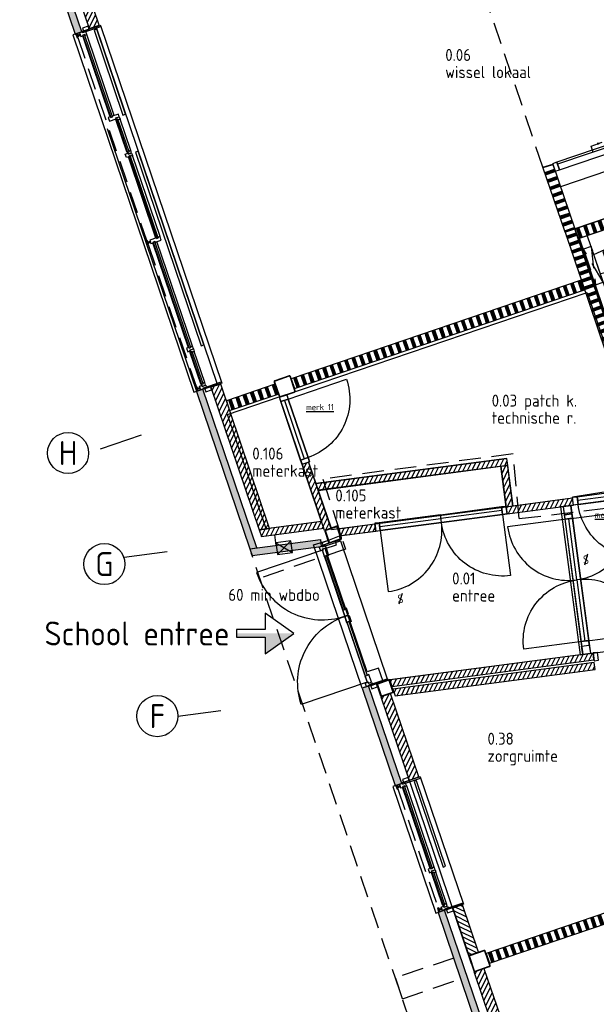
# Model space of a CAD drawing. Header units: millimetres. Extents: x -11937 to 214890, y -181324 to 108665.
# Tile 4 of 47: x 35093 to 43517, y -151265 to -136895. Entities that reach past the tile are written whole.
import ezdxf
from ezdxf.enums import TextEntityAlignment as Align
from ezdxf.xclip import XClip

# ---------------------------------------------------------------- set-up
doc = ezdxf.new("R2010")
doc.units = ezdxf.units.MM
doc.header["$LTSCALE"] = 100
doc.header["$XCLIPFRAME"] = 2
for name, pattern in [('082403 X-ref$0$DASHDOT2', [12.7, 6.35, -3.175, 0, -3.175]), ('082403 X-ref$0$DASHED2', [9.525, 6.35, -3.175]), ('082403 X-ref$0$HIDDEN2', [4.7625, 3.175, -1.5875])]:
    doc.linetypes.add(name, pattern=pattern)
for name, color, linetype in [('082403 X-ref$0$Alg-Dik-Az', 253, 'Continuous'), ('082403 X-ref$0$Alg-Dun-Az', 253, 'Continuous'), ('082403 X-ref$0$Beveilig-Alg-Txt', 253, 'Continuous'), ('082403 X-ref$0$Beveilig-Dik-Az', 1, '082403 X-ref$0$HIDDEN2'), ('082403 X-ref$0$bib', 253, 'Continuous'), ('082403 X-ref$0$BiKoz-Draai-Az', 253, 'Continuous'), ('082403 X-ref$0$BiKoz-Hout-Az', 253, 'Continuous'), ('082403 X-ref$0$BiKoz-Hout-Drs', 253, 'Continuous'), ('082403 X-ref$0$BiWand-Alg-Arc', 8, 'Continuous'), ('082403 X-ref$0$BiWand-Bakst-Drs', 253, 'Continuous'), ('082403 X-ref$0$BiWand-Syst-Drs', 253, 'Continuous'), ('082403 X-ref$0$BuKoz-Alum-Az', 253, 'Continuous'), ('082403 X-ref$0$BuWand-Alg-Arc', 253, 'Continuous'), ('082403 X-ref$0$BuWand-Bakst-Drs', 253, 'Continuous'), ('082403 X-ref$0$Construct-Staal-Drs', 253, 'Continuous'), ('082403 X-ref$0$DakAfw-Alg-Az', 253, 'Continuous'), ('082403 X-ref$0$DIM25', 8, 'Continuous'), ('082403 X-ref$0$Inricht-Alg-Az', 253, 'Continuous'), ('082403 X-ref$0$kozijn', 8, 'Continuous'), ('082403 X-ref$0$kozijn1', 8, 'Continuous'), ('082403 X-ref$0$MTXT25-1', 253, 'Continuous'), ('082403 X-ref$0$MTXT35-1', 253, 'Continuous'), ('082403 X-ref$0$MTXT35-100', 253, 'Continuous'), ('082403 X-ref$0$MTXT35-50', 253, 'Continuous'), ('082403 X-ref$0$nieuw uitzet', 253, 'Continuous'), ('082403 X-ref$0$Plafond-Hout-Drs', 8, 'Continuous'), ('082403 X-ref$0$Sanitair-Alg-Az', 253, 'Continuous'), ('082403 X-ref$0$Stramien-Alg-Az', 9, '082403 X-ref$0$DASHDOT2'), ('082403 X-ref$0$Stramien-Alg-Drs', 8, 'Continuous'), ('082403 X-ref$0$Stramien-Alg-Txt', 253, 'Continuous'), ('082403 X-ref$0$TXT18', 253, 'Continuous')]:
    doc.layers.add(name, color=color, linetype=linetype)
for name, color, linetype, plot in [('082403 X-ref$0$BVO', 8, 'Continuous', False), ('082403 X-ref$0$Opp ma', 8, 'Continuous', False), ('082403 X-ref$0$Opp mfa', 8, 'Continuous', False)]:
    doc.layers.add(name, color=color, linetype=linetype, plot=plot)
doc.styles.add('082403 X-ref$0$BOS', font='isocp.shx')
doc.styles.add('082403 X-ref$0$BOS3', font='isocp.shx')
doc.styles.add('082403 X-ref$0$Standard', font='isocp.shx')
pattern_1 = [(108.75, (-6e-11, 6e-14), (-106.52964, -36.16194), []), (108.75, (5.92, 2.01), (-106.52964, -36.16194), []), (108.75, (11.84, 4.02), (-106.52964, -36.16194), []), (108.75, (17.75, 6.03), (-106.52964, -36.16194), []), (108.75, (23.67, 8.04), (-106.52964, -36.16194), []), (108.75, (29.59, 10.04), (-106.52964, -36.16194), []), (108.75, (35.51, 12.05), (-106.52964, -36.16194), [])]

# ---------------------------------------------------------------- blocks, each defined once
blk = doc.blocks.new('082403 X-ref$0$toilethangend met reservoir')
at = {"layer": '082403 X-ref$0$BiKoz-Hout-Drs'}
blk.add_line((120, -175), (120, 725), dxfattribs=at)
at = {"layer": '082403 X-ref$0$Sanitair-Alg-Az', "linetype": '082403 X-ref$0$HIDDEN2'}
for p, q in [((120, 0), (0, 550)), ((120, 550), (0, 0))]:
    blk.add_line(p, q, dxfattribs=at)
blk.add_lwpolyline([(120, 550), (0, 550), (0, 0), (120, 0)], close=True, dxfattribs=at)
at = {"layer": '082403 X-ref$0$Sanitair-Alg-Az'}
blk.add_lwpolyline([(120, 424), (460, 460, -0.08399), (546, 445, -0.091257), (616, 406, -0.103849), (664, 344, -0.114925), (680, 275, -0.114925), (664, 206, -0.103849), (616, 144, -0.091257), (546, 105, -0.08399), (460, 90), (120, 126)], format="xyb", dxfattribs=at)
blk.add_lwpolyline([(462, 105, 0.081247), (541, 119, 0.091257), (606, 156, 0.103849), (650, 212, 0.114925), (665, 275, 0.114925), (650, 338, 0.103849), (606, 394, 0.091257), (541, 431, 0.081247), (462, 445), (260, 424), (260, 126)], format="xyb", close=True, dxfattribs=at)
blk = doc.blocks.new('082403 X-ref$0$entreepeil rechts')
at = {"layer": '082403 X-ref$0$Alg-Dik-Az'}
blk.add_lwpolyline([(0, 0), (-422, 297), (-422, 56), (-840, 56), (-840, -56), (-422, -56), (-422, -297)], close=True, dxfattribs=at)
at = {"layer": '082403 X-ref$0$Alg-Dun-Az'}
for points in [[(-840, 0), (-840, -56), (-422, 0), (-422, -56)], [(-211, -148), (-422, -297), (0, 0), (-422, 0)]]:
    blk.add_solid(points, dxfattribs=at)
at = {"layer": '082403 X-ref$0$MTXT35-100', "style": '082403 X-ref$0$Standard'}
blk.add_attdef('ENTREEPEIL', text='', height=350, dxfattribs=at).set_placement((-940, 0), align=Align.MIDDLE_RIGHT)
blk = doc.blocks.new('082403 X-ref$0$binkozdeur1034')
at = {"layer": '082403 X-ref$0$BiKoz-Draai-Az'}
blk.add_lwpolyline([(967, 0), (67, 0), (67, -900, 0.414214)], format="xyb", close=True, dxfattribs=at)
at = {"layer": '082403 X-ref$0$BiKoz-Hout-Az'}
blk.add_line((67, 57), (967, 57), dxfattribs=at)
blk.add_lwpolyline([(67, 0), (967, 0), (967, 114), (67, 114)], close=True, dxfattribs=at)
at = {"layer": '082403 X-ref$0$BiKoz-Hout-Drs'}
for points in [[(0, 0), (67, 0), (67, 114), (0, 114)], [(967, 0), (1034, 0), (1034, 114), (967, 114)]]:
    blk.add_lwpolyline(points, close=True, dxfattribs=at)
blk = doc.blocks.new('082403 X-ref$0$slot van binnenuit zonder sleutel')
at = {"layer": '082403 X-ref$0$Beveilig-Alg-Txt'}
blk.add_line((47, 157), (-47, -157), dxfattribs=at)
at = {"layer": '082403 X-ref$0$Beveilig-Alg-Txt', "style": '082403 X-ref$0$BOS'}
blk.add_text('S', height=250, dxfattribs=at).set_placement((0, 0), align=Align.MIDDLE)
blk = doc.blocks.new('082403 X-ref$0$binkozschuif')
at = {"layer": '082403 X-ref$0$BiKoz-Hout-Az', "linetype": 'Continuous'}
for p, q in [((67, 85), (1163, 85)), ((1063, 28), (2158, 28))]:
    blk.add_line(p, q, dxfattribs=at)
at = {"layer": '082403 X-ref$0$BiKoz-Hout-Az'}
for p, q in [((615, 85), (615, -65)), ((1610, 28), (1610, -65)), ((615, -65), (785, -65)), ((1610, -65), (1440, -65))]:
    blk.add_line(p, q, dxfattribs=at)
blk.add_lwpolyline([(67, 0), (2158, 0), (2158, 114), (67, 114)], close=True, dxfattribs=at)
for points in [[(785, -65, 0, 37.5, 0), (710, -65, 37.5, 37.5, 0)], [(1440, -65, 0, 37.5, 0), (1515, -65, 37.5, 37.5, 0)]]:
    blk.add_lwpolyline(points, format="xyseb", dxfattribs=at)
at = {"layer": '082403 X-ref$0$BiKoz-Hout-Drs'}
for points in [[(0, 0), (67, 0), (67, 114), (0, 114)], [(2158, 0), (2225, 0), (2225, 114), (2158, 114)]]:
    blk.add_lwpolyline(points, close=True, dxfattribs=at)
blk = doc.blocks.new('082403 X-ref$0$ruimtenummer met m2_1')
at = {"layer": '082403 X-ref$0$MTXT25-1', "style": '082403 X-ref$0$BOS'}
blk.add_attdef('OPPERVLAKTE', (0, 498), '', height=250, dxfattribs=at)
at = {"layer": '082403 X-ref$0$MTXT35-1', "style": '082403 X-ref$0$BOS'}
for tag, p in [('RUIMTENUMMER', (-8, 1448)), ('RUIMTENAAM', (-8, 948))]:
    blk.add_attdef(tag, p, '', height=350, dxfattribs=at)
blk = doc.blocks.new('*U79')
at = {"layer": '082403 X-ref$0$Construct-Staal-Drs'}
for points in [[(110, 125), (-110, 125, 0.4142136), (-125, 110), (-125, -110, 0.4142136), (-110, -125), (110, -125, 0.4142136), (125, -110), (125, 110, 0.4142136)], [(110, 118.7), (-110, 118.7, 0.4142136), (-118.7, 110), (-118.7, -110, 0.4142136), (-110, -118.7), (110, -118.7, 0.4142136), (118.7, -110), (118.7, 110, 0.4142136)]]:
    blk.add_lwpolyline(points, format="xyb", close=True, dxfattribs=at)
blk = doc.blocks.new('*U80')
at = {"layer": '082403 X-ref$0$Construct-Staal-Drs'}
for points in [[(85, 100), (-85, 100, 0.414214), (-100, 85), (-100, -85, 0.414214), (-85, -100), (85, -100, 0.414214), (100, -85), (100, 85, 0.414214)], [(85, 90), (-85, 90, 0.414214), (-90, 85), (-90, -85, 0.414214), (-85, -90), (85, -90, 0.414214), (90, -85), (90, 85, 0.414214)]]:
    blk.add_lwpolyline(points, format="xyb", close=True, dxfattribs=at)
blk = doc.blocks.new('082403 X-ref')
at = {"layer": '082403 X-ref$0$BiWand-Alg-Arc'}
h = blk.add_hatch(dxfattribs=at)
h.set_pattern_fill('SWAND', color=8, angle=270, style=0)
h.set_pattern_definition([(18.75, (-17784.5, 71991.21), (-36.16194, 106.52964), []), (18.75, (-17782.49, 71985.29), (-36.16194, 106.52964), []), (18.75, (-17780.48, 71979.37), (-36.16194, 106.52964), []), (18.75, (-17778.47, 71973.45), (-36.16194, 106.52964), []), (18.75, (-17776.46, 71967.54), (-36.16194, 106.52964), []), (18.75, (-17774.45, 71961.62), (-36.16194, 106.52964), []), (18.75, (-17772.44, 71955.7), (-36.16194, 106.52964), [])])
h.paths.add_polyline_path([(-6387, 33517), (-6245, 33565), (-6567, 34512), (-6709, 34464)])
h = blk.add_hatch(dxfattribs=at)
h.set_pattern_fill('SWAND', color=8, angle=18.75, style=0)
h.set_pattern_definition([(108.75, (0.13, 0.04), (-106.52964, -36.16194), []), (108.75, (6.05, 2.05), (-106.52964, -36.16194), []), (108.75, (11.97, 4.06), (-106.52964, -36.16194), []), (108.75, (17.89, 6.07), (-106.52964, -36.16194), []), (108.75, (23.8, 8.08), (-106.52964, -36.16194), []), (108.75, (29.72, 10.09), (-106.52964, -36.16194), []), (108.75, (35.64, 12.1), (-106.52964, -36.16194), [])])
h.paths.add_polyline_path([(-3807, 34393), (-3759, 34251), (-6174, 33431), (-6222, 33573)])
h = blk.add_hatch(dxfattribs=at)
h.set_pattern_fill('SWAND', color=8, angle=90, style=0)
h.set_pattern_definition([(198.75, (128.09, 11.97), (36.16194, -106.52964), []), (198.75, (126.08, 17.89), (36.16194, -106.52964), []), (198.75, (124.07, 23.81), (36.16194, -106.52964), []), (198.75, (122.06, 29.73), (36.16194, -106.52964), []), (198.75, (120.05, 35.64), (36.16194, -106.52964), []), (198.75, (118.04, 41.56), (36.16194, -106.52964), []), (198.75, (116.04, 47.48), (36.16194, -106.52964), [])])
h.paths.add_polyline_path([(-6245, 33565), (-6387, 33517), (-5087, 29685), (-4935, 29705)])
h = blk.add_hatch(dxfattribs=at)
h.set_pattern_fill('SWAND', color=8, angle=18.75, style=0)
h.set_pattern_definition(pattern_1)
h.paths.add_polyline_path([(-10387, 31377), (-10339, 31235), (-6101, 32674), (-6150, 32816)])
h = blk.add_hatch(dxfattribs=at)
h.set_pattern_fill('SWAND', color=8, style=0)
h.set_pattern_definition([(108.75, (-16808, -24302.48), (-106.52964, -36.16194), []), (108.75, (-16802.08, -24300.47), (-106.52964, -36.16194), []), (108.75, (-16796.16, -24298.47), (-106.52964, -36.16194), []), (108.75, (-16790.24, -24296.46), (-106.52964, -36.16194), []), (108.75, (-16784.32, -24294.45), (-106.52964, -36.16194), []), (108.75, (-16778.4, -24292.44), (-106.52964, -36.16194), []), (108.75, (-16772.49, -24290.43), (-106.52964, -36.16194), [])])
h.paths.add_polyline_path([(-11334, 31056), (-11286, 30914), (-10576, 31155), (-10624, 31297)])
h = blk.add_hatch(dxfattribs=at)
h.set_pattern_fill('SWAND', color=8, style=0)
h.set_pattern_definition([(108.75, (-16808, -24302.48), (-106.52964, -36.16194), []), (108.75, (-16802.08, -24300.47), (-106.52964, -36.16194), []), (108.75, (-16796.16, -24298.47), (-106.52964, -36.16194), []), (108.75, (-16790.24, -24296.46), (-106.52964, -36.16194), []), (108.75, (-16784.32, -24294.45), (-106.52964, -36.16194), []), (108.75, (-16778.4, -24292.44), (-106.52964, -36.16194), []), (108.75, (-16772.49, -24290.43), (-106.52964, -36.16194), [])])
h.paths.add_polyline_path([(-11334, 31056), (-11286, 30914), (-10576, 31155), (-10624, 31297)])
h = blk.add_hatch(dxfattribs=at)
h.set_pattern_fill('SWAND', color=8, angle=18.75, style=0)
h.set_pattern_definition(pattern_1)
h.paths.add_polyline_path([(-7541, 22992), (-7492, 22850), (-83, 25366), (-131, 25508)])
at = {"layer": '082403 X-ref$0$BuWand-Alg-Arc'}
for points in [[(-13541, 36407), (-13447, 36440), (-13974, 37993), (-14068, 37960)], [(-10890, 28908), (-10991, 28895), (-11771, 31192), (-11676, 31224)], [(-8145, 23622), (-8240, 23590), (-7683, 21950), (-7589, 21982)]]:
    blk.add_hatch(color=8, dxfattribs=at).paths.add_polyline_path(points)
h = blk.add_hatch(dxfattribs=at)
h.set_pattern_fill('ANSI31', color=8, scale=18, angle=18.75, style=0)
h.paths.add_polyline_path([(-13194, 36536), (-13336, 36488), (-13857, 38022), (-13715, 38070)])
h = blk.add_hatch(dxfattribs=at)
h.set_pattern_fill('ANSI31', color=8, scale=18, style=0)
h.set_pattern_definition([(63.75, (9396.766, 430.194), (-51.25628, 25.2768), [])])
h.paths.add_polyline_path([(-10702, 29193), (-10853, 29173), (-11559, 31253), (-11417, 31301)])
h = blk.add_hatch(dxfattribs=at)
h.set_pattern_fill('ANSI31', color=8, scale=18, angle=18.6948, style=0)
h.set_pattern_definition([(63.69478, (-29.556, -7.02), (-51.23189, 25.32619), [])])
h.paths.add_polyline_path([(-9993, 29750), (-10027, 29849), (-7240, 30213), (-7227, 30114)])
h = blk.add_hatch(dxfattribs=at)
h.set_pattern_fill('ANSI31', color=8, scale=18, angle=18.75, style=0)
h.paths.add_polyline_path([(-9900, 29165), (-9806, 29197), (-10134, 30165), (-10229, 30133)])
h = blk.add_hatch(dxfattribs=at)
h.set_pattern_fill('ANSI31', color=8, scale=18, angle=18.75, style=0)
h.paths.add_polyline_path([(-7148, 29520), (-7247, 29506), (-7326, 30101), (-7226, 30114)])
h = blk.add_hatch(dxfattribs=at)
h.set_pattern_fill('ANSI31', color=8, scale=18, angle=18.75, style=0)
h.paths.add_polyline_path([(-6276, 29634), (-6263, 29535), (-7234, 29407), (-7247, 29506)])
h = blk.add_hatch(dxfattribs=at)
h.set_pattern_fill('ANSI31', color=8, scale=18, angle=18.75, style=0)
h.paths.add_polyline_path([(-10853, 29173), (-10820, 29076), (-9911, 29196), (-9944, 29293)])
h = blk.add_hatch(dxfattribs=at)
h.set_pattern_fill('ANSI31', color=8, scale=18, angle=18.75, style=0)
h.paths.add_polyline_path([(-9695, 29184), (-9663, 29088), (-9152, 29155), (-9165, 29254)])
h = blk.add_hatch(color=8, dxfattribs=at)
h.paths.add_polyline_path([(-10769, 28924), (-10991, 28895), (-10958, 28798), (-10736, 28828)])
h.paths.add_polyline_path([(-10769, 28924), (-10736, 28828), (-10049, 28918), (-10081, 29015)])
h.paths.add_polyline_path([(-9961, 29031), (-9980, 29028), (-9948, 28932)])
h.paths.add_polyline_path([(-9980, 29028), (-10081, 29015), (-10049, 28918), (-9948, 28932)])
h = blk.add_hatch(dxfattribs=at)
h.set_pattern_fill('ANSI31', color=8, scale=18, angle=18.75, style=0)
h.paths.add_polyline_path([(-8948, 26983), (-8915, 26886), (-5965, 27275), (-5978, 27374)])
h = blk.add_hatch(dxfattribs=at)
h.set_pattern_fill('ANSI31', color=8, scale=18, angle=18.75, style=0)
h.paths.add_polyline_path([(-8902, 26848), (-8869, 26751), (-5947, 27136), (-5960, 27235)])
h = blk.add_hatch(color=8, dxfattribs=at)
h.paths.add_polyline_path([(-9232, 26824), (-9256, 26896), (-9288, 26885), (-9351, 26863), (-9333, 26811)])
h.paths.add_polyline_path([(-8868, 25441), (-8773, 25473), (-9232, 26824), (-9333, 26811)])
h = blk.add_hatch(dxfattribs=at)
h.set_pattern_fill('ANSI31', color=8, scale=18, style=0)
h.set_pattern_definition([(63.75, (0, 0), (-51.25628, 25.2768), [])])
h.paths.add_polyline_path([(-8934, 26785), (-9076, 26737), (-8663, 25521), (-8521, 25569)])
h = blk.add_hatch(dxfattribs=at)
h.set_pattern_fill('ANSI31', color=8, scale=18, style=0)
h.set_pattern_definition([(333.75, (-9815.526, 32322.367), (-25.2768, -51.25628), [])])
h.paths.add_polyline_path([(-7794, 22959), (-7651, 23008), (-7886, 23700), (-8028, 23652)])
h = blk.add_hatch(dxfattribs=at)
h.set_pattern_fill('ANSI31', color=8, scale=18, style=0)
h.set_pattern_definition([(63.75, (-3617.49, 14063.546), (-51.25628, 25.2768), [])])
h.paths.add_polyline_path([(-7571, 22771), (-7713, 22723), (-7478, 22030), (-7336, 22079)])
at = {"color": 8}
for p, q in [((-7753, 22841), (-8739, 25745)), ((-7934, 23684), (-7936, 23690))]:
    blk.add_line(p, q, dxfattribs=at)
at = {"layer": '082403 X-ref$0$Beveilig-Dik-Az'}
blk.add_lwpolyline([(-7056, 29337), (-7056, 29337), (-2285, 29908), (-2383, 30198), (10477, 34562), (10477, 34562), (10477, 34562), (10477, 34562), (9392, 37762), (13244, 39074)], dxfattribs=at)
at = {"layer": '082403 X-ref$0$Beveilig-Dik-Az', "color": 8}
blk.add_lwpolyline([(-7056, 29337), (-7056, 29337), (-7056, 29337), (-7056, 29337), (-7144, 30282), (-9926, 29914), (-9596, 28892), (-10846, 28468)], dxfattribs=at)
at = {"layer": '082403 X-ref$0$bib', "color": 8}
blk.add_line((-6197, 33423), (-4992, 29872), dxfattribs=at)
at = {"layer": '082403 X-ref$0$BiKoz-Draai-Az', "color": 8}
for points in [[(-8193, 29281), (-7301, 29399), (-7183, 28506, -0.414214)], [(-6215, 28442), (-6332, 29334), (-7225, 29217, 0.414214)], [(-6215, 28442), (-6332, 29334), (-5440, 29452, -0.414214)], [(-8193, 29281), (-9085, 29164), (-8968, 28271, 0.414214)], [(-9605, 27913), (-9931, 28874), (-10892, 28548, 0.414214)], [(-6215, 28442), (-6097, 27550), (-6990, 27432, -0.414214)], [(-6215, 28442), (-6097, 27550), (-5205, 27667, 0.414214)], [(-9604, 27910), (-9278, 26949), (-10239, 26623, -0.414214)]]:
    blk.add_lwpolyline(points, format="xyb", close=True, dxfattribs=at)
at = {"layer": '082403 X-ref$0$BiKoz-Hout-Az', "color": 8}
for p in [(-9093, 29220), (-7308, 29455)]:
    blk.add_line(p, (-8200, 29338), dxfattribs=at)
for points in [[(-7301, 29399), (-8193, 29281), (-8208, 29394), (-7315, 29512)], [(-9085, 29164), (-8193, 29281), (-8208, 29394), (-9100, 29277)], [(-6389, 29327), (-6154, 27542), (-6041, 27557), (-6276, 29342)]]:
    blk.add_lwpolyline(points, close=True, dxfattribs=at)
at = {"layer": '082403 X-ref$0$BiKoz-Hout-Drs', "color": 8}
for points in [[(-7234, 29407), (-7301, 29399), (-7315, 29512), (-7249, 29520)], [(-6414, 29515), (-6398, 29393), (-6285, 29408), (-6301, 29530)], [(-6398, 29393), (-6389, 29327), (-6276, 29342), (-6285, 29408)], [(-9152, 29155), (-9085, 29164), (-9100, 29277), (-9166, 29268)], [(-6154, 27542), (-6145, 27476), (-6032, 27491), (-6041, 27557)], [(-6129, 27354), (-6145, 27476), (-6032, 27491), (-6016, 27369)]]:
    blk.add_lwpolyline(points, close=True, dxfattribs=at)
at = {"layer": '082403 X-ref$0$BiWand-Alg-Arc', "color": 8}
for p, q in [((-6414, 29515), (-6129, 27354)), ((-9669, 29013), (-8985, 26998)), ((-9605, 27913), (-9605, 27913)), ((-9604, 27910), (-9604, 27910)), ((-5978, 27374), (-6167, 27349))]:
    blk.add_line(p, q, dxfattribs=at)
at = {"layer": '082403 X-ref$0$BiWand-Bakst-Drs', "color": 8}
for p, q in [((-7234, 29407), (-7247, 29506)), ((-9152, 29155), (-9165, 29254))]:
    blk.add_line(p, q, dxfattribs=at)
for points in [[(-7234, 29407), (-6263, 29535), (-6276, 29634), (-7247, 29506)], [(-9911, 29196), (-9944, 29293), (-10853, 29173), (-10820, 29076), (-9911, 29196)], [(-9165, 29254), (-9695, 29184), (-9663, 29088), (-9152, 29155)]]:
    blk.add_lwpolyline(points, dxfattribs=at)
for points in [[(-8915, 26886), (-5965, 27275), (-5978, 27374), (-8948, 26983)], [(-8869, 26751), (-5947, 27136), (-5960, 27235), (-8902, 26848)]]:
    blk.add_lwpolyline(points, close=True, dxfattribs=at)
at = {"layer": '082403 X-ref$0$BiWand-Syst-Drs', "color": 8}
for points in [[(-6245, 33565), (-6387, 33517), (-6709, 34464), (-6567, 34512)], [(-6197, 33423), (-3759, 34251), (-3807, 34393), (-6245, 33565)], [(-5088, 29690), (-4937, 29710), (-6245, 33565), (-6387, 33517)], [(-10339, 31235), (-6101, 32674), (-6150, 32816), (-10387, 31377)], [(-11286, 30914), (-10576, 31155), (-10624, 31297), (-11334, 31056)], [(-7492, 22850), (-83, 25366), (-131, 25508), (-7541, 22992)]]:
    blk.add_lwpolyline(points, close=True, dxfattribs=at)
at = {"layer": '082403 X-ref$0$BuKoz-Alum-Az', "color": 8}
for p, q in [((-13238, 36510), (-11469, 31298)), ((-13074, 35030), (-11772, 31196))]:
    blk.add_line(p, q, dxfattribs=at)
at = {"layer": '082403 X-ref$0$BuWand-Bakst-Drs', "color": 8}
for p, q in [((-10991, 28895), (-9961, 29031)), ((-9961, 29031), (-9948, 28932)), ((-10991, 28895), (-10958, 28798)), ((-10958, 28798), (-9948, 28932))]:
    blk.add_line(p, q, dxfattribs=at)
for points in [[(-13447, 36440), (-13974, 37993), (-14068, 37960), (-13541, 36407)], [(-13194, 36536), (-13715, 38070), (-13857, 38022), (-13336, 36488)], [(-10991, 28895), (-10890, 28908), (-11676, 31224), (-11771, 31192)], [(-10853, 29173), (-10702, 29193), (-11417, 31301), (-11559, 31253)], [(-7240, 30213), (-7227, 30114), (-9993, 29750), (-10026, 29847)], [(-10227, 30129), (-10133, 30161), (-9805, 29197), (-9900, 29165)], [(-7148, 29520), (-7247, 29506), (-7326, 30101), (-7226, 30114)], [(-8773, 25473), (-9256, 26896), (-9351, 26863), (-8868, 25441)], [(-8663, 25521), (-8521, 25569), (-8934, 26785), (-9076, 26737)], [(-7683, 21950), (-7589, 21982), (-8145, 23622), (-8240, 23590)], [(-7794, 22959), (-7651, 23008), (-7886, 23700), (-8028, 23652)], [(-7713, 22723), (-7571, 22771), (-7336, 22079), (-7478, 22030)]]:
    blk.add_lwpolyline(points, close=True, dxfattribs=at)
at = {"layer": '082403 X-ref$0$BVO'}
blk.add_lwpolyline([(-10061, 28954), (-9851, 29019), (-9683, 29085), (-6301, 29530), (-6016, 27369), (-8968, 26980), (-9351, 26863)], close=True, dxfattribs=at)
at = {"layer": '082403 X-ref$0$DakAfw-Alg-Az', "color": 8, "linetype": '082403 X-ref$0$HIDDEN2'}
blk.add_line((-7275, 17948), (-10971, 28835), dxfattribs=at)
blk.add_lwpolyline([(-8013, 22922), (-8865, 22632), (-8763, 22329), (-7910, 22619)], dxfattribs=at)
at = {"layer": '082403 X-ref$0$DIM25', "color": 8, "linetype": '082403 X-ref$0$DASHED2', "ltscale": 0.01}
for p, q in [((-13511, 36384), (-13459, 36402)), ((-12485, 33362), (-12433, 33380)), ((-11761, 31229), (-11709, 31247)), ((-8838, 25417), (-8786, 25435)), ((-8230, 23628), (-8178, 23645))]:
    blk.add_line(p, q, dxfattribs=at)
at = {"layer": '082403 X-ref$0$DIM25', "color": 8}
for p, q in [((-9900, 29165), (-10314, 30384)), ((-10605, 28946), (-10625, 29102))]:
    blk.add_line(p, q, dxfattribs=at)
at = {"layer": '082403 X-ref$0$Inricht-Alg-Az', "color": 8}
blk.add_lwpolyline([(-6245, 33565), (-4139, 34280), (-4348, 34896), (-6454, 34180)], close=True, dxfattribs=at)
at = {"layer": '082403 X-ref$0$kozijn', "color": 8, "linetype": '082403 X-ref$0$HIDDEN2'}
for p, q in [((-13504, 36358), (-12496, 33386)), ((-12478, 33335), (-11772, 31254)), ((-8831, 25391), (-8241, 23652))]:
    blk.add_line(p, q, dxfattribs=at)
at = {"layer": '082403 X-ref$0$kozijn', "color": 8}
for points in [[(-13175, 36535), (-13175, 36535), (-11402, 31314), (-11402, 31314)], [(-13447, 36440), (-13577, 36395), (-11807, 31180), (-11676, 31224)], [(-12376, 33370), (-12379, 33380), (-12403, 33371), (-12400, 33362)], [(-12400, 33362), (-12403, 33371), (-12379, 33380), (-12376, 33370)], [(-8773, 25473), (-8904, 25428), (-8276, 23578), (-8145, 23622)], [(-8502, 25568), (-8502, 25568), (-7872, 23712), (-7872, 23712)]]:
    blk.add_lwpolyline(points, dxfattribs=at)
for points in [[(-13265, 36465), (-12844, 35226), (-12807, 35239), (-13227, 36478)], [(-12661, 34686), (-11702, 31859), (-11664, 31872), (-12623, 34698)], [(-12480, 33371), (-12475, 33357), (-12441, 33369), (-12446, 33383)], [(-12286, 33400), (-12291, 33415), (-12303, 33452), (-12332, 33442), (-12329, 33433), (-12352, 33425), (-12356, 33434), (-12452, 33401), (-12435, 33350), (-12400, 33362), (-12403, 33371), (-12379, 33380), (-12376, 33370)], [(-11648, 31229), (-11634, 31187), (-11549, 31215), (-11563, 31258)], [(-9921, 28948), (-9936, 28990), (-9851, 29019), (-9836, 28977)], [(-9896, 28791), (-9627, 28001), (-9604, 28009), (-9872, 28799)], [(-9300, 27036), (-9568, 27827), (-9545, 27835), (-9276, 27045)], [(-9225, 26897), (-9211, 26854), (-9125, 26883), (-9140, 26926)], [(-8118, 23628), (-8103, 23585), (-8018, 23614), (-8032, 23657)]]:
    blk.add_lwpolyline(points, close=True, dxfattribs=at)
at = {"layer": '082403 X-ref$0$kozijn1', "color": 8}
for p, q in [((-13031, 35198), (-13432, 36382)), ((-12972, 35219), (-13374, 36402)), ((-12789, 34690), (-12944, 35145)), ((-12731, 34710), (-12885, 35165)), ((-12303, 33452), (-12705, 34635)), ((-12362, 33431), (-12764, 34615)), ((-11888, 31831), (-12406, 33360)), ((-11829, 31851), (-12348, 33379)), ((-11649, 31322), (-11804, 31777)), ((-11708, 31302), (-11862, 31757)), ((-8298, 24250), (-8700, 25435)), ((-8357, 24230), (-8759, 25415)), ((-8177, 23700), (-8331, 24155)), ((-8118, 23720), (-8273, 24175))]:
    blk.add_line(p, q, dxfattribs=at)
for points in [[(-13438, 36446), (-13432, 36429), (-13169, 36518), (-13175, 36535)], [(-13436, 36495), (-13421, 36452), (-13336, 36481), (-13351, 36524)], [(-13531, 36406), (-13514, 36355), (-13495, 36361), (-13512, 36412)], [(-13506, 36394), (-13501, 36379), (-13467, 36391), (-13472, 36405)], [(-13388, 36444), (-13388, 36444), (-13434, 36428), (-13437, 36437), (-13478, 36424), (-13461, 36373), (-13426, 36384), (-13429, 36394), (-13405, 36402), (-13402, 36393), (-13374, 36402)], [(-13429, 36394), (-13021, 35191), (-12997, 35199), (-13405, 36402)], [(-12898, 35202), (-12910, 35239), (-13000, 35209), (-12997, 35199), (-13021, 35191), (-13024, 35201), (-13059, 35189), (-13042, 35138), (-12942, 35171), (-12947, 35186)], [(-12898, 35202), (-12885, 35165), (-12913, 35155), (-12917, 35165), (-12940, 35156), (-12937, 35147), (-12944, 35145), (-12951, 35165), (-12936, 35170), (-12942, 35186)], [(-12940, 35156), (-12779, 34682), (-12756, 34690), (-12917, 35165)], [(-12718, 34672), (-12705, 34635), (-12734, 34626), (-12737, 34635), (-12761, 34627), (-12757, 34618), (-12792, 34606), (-12810, 34657), (-12772, 34670), (-12767, 34655)], [(-12718, 34673), (-12730, 34709), (-12759, 34700), (-12756, 34690), (-12779, 34682), (-12783, 34692), (-12789, 34690), (-12782, 34669), (-12768, 34674), (-12763, 34658)], [(-12761, 34627), (-12352, 33425), (-12329, 33433), (-12737, 34635)], [(-12505, 33383), (-12488, 33332), (-12469, 33338), (-12486, 33389)], [(-12403, 33371), (-11878, 31824), (-11854, 31832), (-12379, 33380)], [(-11816, 31814), (-11829, 31851), (-11857, 31842), (-11854, 31832), (-11878, 31824), (-11881, 31833), (-11916, 31822), (-11899, 31770), (-11861, 31783), (-11866, 31797)], [(-11816, 31814), (-11804, 31777), (-11832, 31767), (-11835, 31777), (-11859, 31769), (-11856, 31759), (-11862, 31757), (-11869, 31777), (-11855, 31782), (-11861, 31799)], [(-11859, 31769), (-11698, 31294), (-11674, 31303), (-11835, 31777)], [(-11665, 31224), (-11671, 31242), (-11408, 31331), (-11402, 31314)], [(-11781, 31251), (-11764, 31199), (-11745, 31206), (-11762, 31257)], [(-11751, 31224), (-11756, 31239), (-11722, 31250), (-11717, 31236)], [(-11636, 31284), (-11627, 31256), (-11655, 31247), (-11655, 31247), (-11673, 31241), (-11670, 31231), (-11711, 31217), (-11728, 31269), (-11690, 31281), (-11686, 31267)], [(-11637, 31285), (-11649, 31321), (-11677, 31312), (-11674, 31303), (-11698, 31294), (-11701, 31304), (-11708, 31302), (-11701, 31281), (-11687, 31286), (-11681, 31270)], [(-9938, 28941), (-9932, 28924), (-9669, 29013), (-9675, 29030)], [(-9878, 28912), (-9888, 28939), (-9916, 28929), (-9916, 28929), (-9934, 28923), (-9937, 28933), (-9978, 28919), (-9961, 28868), (-9923, 28881), (-9928, 28895)], [(-9878, 28911), (-9840, 28800), (-9869, 28790), (-9872, 28799), (-9896, 28791), (-9892, 28782), (-9899, 28780), (-9931, 28874), (-9917, 28879), (-9923, 28896)], [(-9549, 27942), (-9578, 28028), (-9607, 28018), (-9604, 28009), (-9627, 28001), (-9631, 28010), (-9637, 28008), (-9605, 27913), (-9553, 27931), (-9556, 27940)], [(-9542, 27921), (-9513, 27835), (-9541, 27826), (-9545, 27835), (-9568, 27827), (-9565, 27817), (-9572, 27815), (-9604, 27910), (-9551, 27928), (-9548, 27919)], [(-9213, 26952), (-9251, 27063), (-9279, 27054), (-9276, 27045), (-9300, 27036), (-9303, 27046), (-9310, 27044), (-9278, 26949), (-9264, 26954), (-9258, 26937)], [(-9213, 26952), (-9204, 26924), (-9232, 26914), (-9232, 26914), (-9250, 26908), (-9247, 26899), (-9288, 26885), (-9305, 26936), (-9267, 26949), (-9262, 26935)], [(-9242, 26892), (-9248, 26909), (-8985, 26998), (-8979, 26981)], [(-8858, 25439), (-8841, 25388), (-8822, 25394), (-8839, 25445)], [(-8833, 25427), (-8828, 25413), (-8794, 25424), (-8799, 25438)], [(-8715, 25477), (-8715, 25477), (-8761, 25461), (-8764, 25471), (-8805, 25457), (-8788, 25406), (-8753, 25418), (-8756, 25427), (-8732, 25435), (-8729, 25426), (-8701, 25435)], [(-8764, 25479), (-8759, 25462), (-8496, 25551), (-8502, 25568)], [(-8763, 25528), (-8748, 25486), (-8663, 25514), (-8677, 25557)], [(-8756, 25427), (-8347, 24223), (-8323, 24231), (-8732, 25435)], [(-8169, 24252), (-8131, 24265), (-8554, 25511), (-8592, 25498)], [(-8286, 24213), (-8298, 24250), (-8326, 24240), (-8323, 24231), (-8347, 24223), (-8350, 24232), (-8385, 24220), (-8368, 24169), (-8330, 24182), (-8335, 24196)], [(-8285, 24212), (-8273, 24175), (-8301, 24166), (-8304, 24175), (-8328, 24167), (-8325, 24158), (-8331, 24155), (-8338, 24176), (-8324, 24180), (-8330, 24197)], [(-8328, 24167), (-8167, 23693), (-8143, 23701), (-8304, 24175)], [(-8106, 23683), (-8118, 23720), (-8147, 23710), (-8143, 23701), (-8167, 23693), (-8170, 23702), (-8177, 23700), (-8170, 23680), (-8156, 23685), (-8150, 23668)], [(-8134, 23623), (-8140, 23640), (-7877, 23729), (-7872, 23712)], [(-8250, 23649), (-8233, 23598), (-8214, 23604), (-8232, 23656)], [(-8220, 23623), (-8225, 23637), (-8191, 23649), (-8186, 23634)], [(-8105, 23682), (-8096, 23655), (-8125, 23645), (-8125, 23645), (-8143, 23639), (-8139, 23630), (-8180, 23616), (-8197, 23667), (-8160, 23680), (-8155, 23666)]]:
    blk.add_lwpolyline(points, close=True, dxfattribs=at)
at = {"layer": '082403 X-ref$0$MTXT35-1', "color": 8}
for p, q in [((-10610, 28982), (-10369, 28842)), ((-10587, 28813), (-10391, 29011))]:
    blk.add_line(p, q, dxfattribs=at)
blk.add_lwpolyline([(-10587, 28813), (-10369, 28842), (-10391, 29011), (-10610, 28982)], close=True, dxfattribs=at)
at = {"layer": '082403 X-ref$0$nieuw uitzet', "color": 8}
blk.add_lwpolyline([(-5963, 27263), (-5897, 27272), (-5912, 27385), (-5978, 27376)], close=True, dxfattribs=at)
at = {"layer": '082403 X-ref$0$Opp ma'}
blk.add_lwpolyline([(-5595, 31726), (-6174, 33431), (-3901, 34202), (-3778, 33839), (-3744, 33851), (-3411, 32872), (-3445, 32860), (-3322, 32498)], close=True, dxfattribs=at)
at = {"layer": '082403 X-ref$0$Opp mfa'}
for points in [[(-10453, 31149), (-6063, 32639), (-5111, 29834), (-6277, 29648), (-6276, 29634), (-7148, 29520), (-7239, 30214), (-10026, 29847), (-10134, 30165), (-10121, 30170)], [(-11319, 30855), (-10561, 31112), (-9944, 29293), (-10752, 29186)], [(-9992, 29748), (-7325, 30101), (-7247, 29506), (-9797, 29171)], [(-9889, 28899), (-9723, 28955), (-9741, 29008), (-9666, 29034), (-9683, 29085), (-6414, 29515), (-6129, 27354), (-8968, 26980), (-8984, 26979), (-9045, 26958), (-9113, 27156), (-9278, 27100)]]:
    blk.add_lwpolyline(points, close=True, dxfattribs=at)
blk.add_lwpolyline([(-4912, 29713), (-6452, 29510), (-6167, 27349), (-609, 28081), (-569, 27965), (8538, 29164), (8525, 29263), (11416, 29644), (11129, 31825), (4169, 30907), (3669, 32411), (-2583, 30288), (-2530, 30133), (-2701, 30076), (-2827, 30448), (-4920, 29738), (-4912, 29713)], dxfattribs=at)
at = {"layer": '082403 X-ref$0$Plafond-Hout-Drs', "linetype": '082403 X-ref$0$HIDDEN2'}
blk.add_line((-6709, 34464), (-8429, 39530), dxfattribs=at)
at = {"layer": '082403 X-ref$0$Stramien-Alg-Az'}
for p, q in [((-12577, 30555), (-13346, 30294)), ((-12829, 28772), (-11998, 28881)), ((-12042, 26454), (-11197, 26566))]:
    blk.add_line(p, q, dxfattribs=at)
at = {"layer": '082403 X-ref$0$Stramien-Alg-Drs'}
for centre in [(-13646, 30294), (-13116, 28673), (-12342, 26454)]:
    blk.add_circle(centre, 300, dxfattribs=at)
at = {"layer": '082403 X-ref$0$bib', "color": 8}
ref = blk.add_blockref('082403 X-ref$0$ruimtenummer met m2_1', (-8133, 35291), dxfattribs=dict(at, xscale=0.5, yscale=0.5, zscale=0.5))
ref.add_attrib('RUIMTENUMMER', '0.06', (-8136, 36016), dxfattribs={"layer": '082403 X-ref$0$MTXT35-1', "height": 175, "style": '082403 X-ref$0$BOS'})
ref.add_attrib('RUIMTENAAM', 'wissel lokaal', (-8136, 35766), dxfattribs={"layer": '082403 X-ref$0$MTXT35-1', "height": 175, "style": '082403 X-ref$0$BOS'})
for name, p, rotation in [('082403 X-ref$0$binkozschuif', (-4461, 35230), 198.7499999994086), ('082403 X-ref$0$toilethangend met reservoir', (-5942, 32749), 18.74999999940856), ('*U79', (-10481, 31266), 18.7500000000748), ('*U80', (-9773, 29103), 18.75000000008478), ('*U80', (-9013, 26864), 18.75000000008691), ('*U79', (-7635, 22881), 18.7500000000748)]:
    blk.add_blockref(name, p, dxfattribs=dict(at, rotation=rotation))
at = {"layer": '082403 X-ref$0$bib', "color": 8, "xscale": -1}
for p, rotation in [((-10452, 31144), 108.7499999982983), ((-5237, 29670), 7.499999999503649)]:
    blk.add_blockref('082403 X-ref$0$binkozdeur1034', p, dxfattribs=dict(at, rotation=rotation))
at = {"layer": '082403 X-ref$0$bib', "color": 8}
ref = blk.add_blockref('082403 X-ref$0$ruimtenummer met m2_1', (-7454, 30247), dxfattribs=dict(at, xscale=0.5, yscale=0.5, zscale=0.5))
ref.add_attrib('RUIMTENUMMER', '0.03 patch k.', (-7458, 30971), dxfattribs={"layer": '082403 X-ref$0$MTXT35-1', "height": 175, "style": '082403 X-ref$0$BOS'})
ref.add_attrib('RUIMTENAAM', 'technische r.', (-7458, 30721), dxfattribs={"layer": '082403 X-ref$0$MTXT35-1', "height": 175, "style": '082403 X-ref$0$BOS'})
ref = blk.add_blockref('082403 X-ref$0$ruimtenummer met m2_1', (-10951, 29474), dxfattribs=dict(at, xscale=0.5, yscale=0.5, zscale=0.5))
ref.add_attrib('RUIMTENUMMER', '0.106', (-10955, 30198), dxfattribs={"layer": '082403 X-ref$0$MTXT35-1', "height": 175, "style": '082403 X-ref$0$BOS'})
ref.add_attrib('RUIMTENAAM', 'meterkast', (-10955, 29948), dxfattribs={"layer": '082403 X-ref$0$MTXT35-1', "height": 175, "style": '082403 X-ref$0$BOS'})
ref = blk.add_blockref('082403 X-ref$0$ruimtenummer met m2_1', (-9738, 28863), dxfattribs=dict(at, xscale=0.5, yscale=0.5, zscale=0.5))
ref.add_attrib('RUIMTENUMMER', '0.105', (-9742, 29587), dxfattribs={"layer": '082403 X-ref$0$MTXT35-1', "height": 175, "style": '082403 X-ref$0$BOS'})
ref.add_attrib('RUIMTENAAM', 'meterkast', (-9742, 29337), dxfattribs={"layer": '082403 X-ref$0$MTXT35-1', "height": 175, "style": '082403 X-ref$0$BOS'})
at = {"layer": '082403 X-ref$0$bib', "color": 8, "xscale": 0.5, "yscale": 0.5, "zscale": 0.5}
for p in [(-6081, 28738), (-8791, 28166)]:
    blk.add_blockref('082403 X-ref$0$slot van binnenuit zonder sleutel', p, dxfattribs=at)
at = {"layer": '082403 X-ref$0$bib', "color": 8}
ref = blk.add_blockref('082403 X-ref$0$ruimtenummer met m2_1', (-8033, 27652), dxfattribs=dict(at, xscale=0.5, yscale=0.5, zscale=0.5))
ref.add_attrib('RUIMTENUMMER', '0.01', (-8036, 28376), dxfattribs={"layer": '082403 X-ref$0$MTXT35-1', "height": 175, "style": '082403 X-ref$0$BOS'})
ref.add_attrib('RUIMTENAAM', 'entree', (-8036, 28126), dxfattribs={"layer": '082403 X-ref$0$MTXT35-1', "height": 175, "style": '082403 X-ref$0$BOS'})
blk.add_blockref('082403 X-ref$0$entreepeil rechts', (-10347, 27660), dxfattribs=at).add_auto_attribs({'ENTREEPEIL': 'School entree'})
ref = blk.add_blockref('082403 X-ref$0$ruimtenummer met m2_1', (-7516, 25313), dxfattribs=dict(at, xscale=0.5, yscale=0.5, zscale=0.5))
ref.add_attrib('RUIMTENUMMER', '0.38', (-7519, 26037), dxfattribs={"layer": '082403 X-ref$0$MTXT35-1', "height": 175, "style": '082403 X-ref$0$BOS'})
ref.add_attrib('RUIMTENAAM', 'zorgruimte', (-7519, 25787), dxfattribs={"layer": '082403 X-ref$0$MTXT35-1', "height": 175, "style": '082403 X-ref$0$BOS'})
at = {"layer": '082403 X-ref$0$MTXT35-50', "color": 8, "insert": (-11305, 28311), "char_height": 175, "width": 1834.98, "attachment_point": 1, "style": '082403 X-ref$0$BOS3'}
blk.add_mtext('60 min wbdbo', dxfattribs=at)
at = {"layer": '082403 X-ref$0$Stramien-Alg-Txt', "style": '082403 X-ref$0$Standard'}
for s, p in [('H', (-13646, 30294)), ('G', (-13116, 28673)), ('F', (-12342, 26454))]:
    blk.add_text(s, height=350, dxfattribs=at).set_placement(p, align=Align.MIDDLE)
at = {"layer": '082403 X-ref$0$TXT18', "color": 8, "char_height": 90, "width": 612.16, "attachment_point": 1, "style": '082403 X-ref$0$BOS3'}
for s, insert in [('{\\Lmerk 11}', (-10169, 31009)), ('{\\Lmerk 04}', (-5953, 29435))]:
    blk.add_mtext(s, dxfattribs=dict(at, insert=insert))

msp = doc.modelspace()

# ---------------------------------------------------------------- block references
ref = msp.add_blockref('082403 X-ref', (49446, -173513))
XClip(ref).set_block_clipping_path([(-24555.726573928, -7811.8301967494), (165444.273426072, 82188.1698032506)])

doc.saveas('drawing.dxf')
